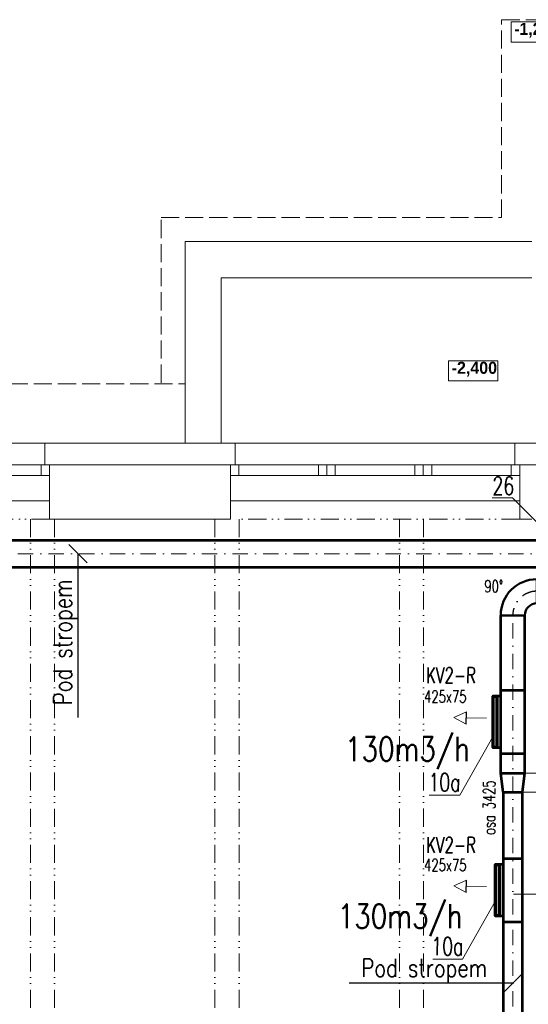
# Model space of a CAD drawing. Header units: millimetres. Extents: x -17045 to 252927, y -178787 to -18768.
# Tile 8 of 46: x -22 to 4196, y -161901 to -153737. Entities that reach past the tile are written whole.
import ezdxf
from ezdxf.enums import TextEntityAlignment as Align

# ---------------------------------------------------------------- set-up
doc = ezdxf.new("R2010")
doc.units = ezdxf.units.MM
doc.header["$LTSCALE"] = 10
for name, pattern in [('1.NP - SLEPY_nové$0$Carkovana 2x_1', [200, 150, -50]), ('1.NP - SLEPY_nové$0$JIS_09_15', [300, 150, -50, 0, -50, 0, -50]), ('DASHDOT', [25.4, 12.7, -6.35, 0, -6.35])]:
    doc.linetypes.add(name, pattern=pattern)
for name, color, linetype, lineweight in [('1.NP - SLEPY_nové$0$1.NP - NÁVRH', 9, 'Continuous', 9), ('1.NP - SLEPY_nové$0$1.NP - STÁVAJÍCÍ', 9, 'Continuous', 9), ('1.NP - SLEPY_nové$0$OKNA + IZOLANT', 9, 'Continuous', 9), ('1.NP - SLEPY_nové$0$ZPEVNĚNÉ PLOCHY - ČÁRKOVANĚ', 9, 'Continuous', 9), ('1_pismo', 4, 'Continuous', 25), ('Popis1', 3, 'Continuous', 30), ('TB_23_UT_2NP_DSP', 7, 'Continuous', 5), ('V-tvarovky', 1, 'Continuous', 70), ('VZT rozměry', 6, 'Continuous', 30), ('VZT text', 100, 'Continuous', 30), ('VZT_BLOKY', 10, 'Continuous', 53), ('VZT_DIMENZE', 120, 'Continuous', 20), ('VZT_OSA', 255, 'DASHDOT', 13), ('VZT_pozice 02', 30, 'Continuous', 20)]:
    doc.layers.add(name, color=color, linetype=linetype, lineweight=lineweight)
doc.layers.add('VZT značky', color=170, linetype='Continuous')
doc.styles.add('1.NP - SLEPY_nové$0$MtXpl_Arial_Narrow_1', font='ARIALNB.TTF')
doc.styles.get("Standard").update_dxf_attribs({"font": 'simplex.shx', "width": 0.8})

# ---------------------------------------------------------------- blocks, each defined once
blk = doc.blocks.new('1.NP - SLEPY_nové')
at = {"layer": '1.NP - SLEPY_nové$0$1.NP - NÁVRH', "color": 9, "linetype": 'Continuous', "lineweight": 9, "ltscale": 0.1}
for p, q in [((529.2, -43485.1), (122, -43485.1)), ((122, -43485.1), (122, -43651.7)), ((122, -43651.7), (529.2, -43651.7)), ((-2582.8, -45306.7), (292.2, -45306.7)), ((-2582.8, -46976.7), (-2582.8, -45306.7)), ((-2282.8, -46976.7), (-2282.8, -45606.7)), ((-2282.8, -45606.7), (292.2, -45606.7)), ((9.9, -46295.2), (-397.3, -46295.2)), ((-397.3, -46295.2), (-397.3, -46461.9)), ((9.9, -46461.9), (9.9, -46295.2)), ((-397.3, -46461.9), (9.9, -46461.9))]:
    blk.add_line(p, q, dxfattribs=at)
at = {"layer": '1.NP - SLEPY_nové$0$1.NP - STÁVAJÍCÍ', "color": 9, "linetype": 'Continuous', "lineweight": 9, "ltscale": 0.1}
for p, q in [((-3707.8, -47156.7), (-2207.8, -47156.7)), ((-3707.8, -47156.7), (-3707.8, -47606.7)), ((-2207.8, -47156.7), (-2207.8, -47606.7)), ((192.2, -47156.7), (542.2, -47156.7)), ((192.2, -47156.7), (192.2, -47606.7)), ((-3707.8, -47456.7), (-6107.8, -47456.7)), ((192.2, -47456.7), (-2207.8, -47456.7)), ((-3707.8, -47606.7), (-2207.8, -47606.7)), ((192.2, -47606.7), (292.2, -47606.7)), ((1421.2, -50716.7), (140.2, -50716.7))]:
    blk.add_line(p, q, dxfattribs=at)
at = {"layer": '1.NP - SLEPY_nové$0$1.NP - STÁVAJÍCÍ', "color": 9, "linetype": '1.NP - SLEPY_nové$0$JIS_09_15', "lineweight": 9, "ltscale": 0.1}
for p, q in [((-3707.8, -47606.7), (-6107.8, -47606.7)), ((-3865.3, -47606.7), (-3865.3, -53566.7)), ((-3665.3, -47606.7), (-3665.3, -53566.7)), ((-2335.3, -47606.7), (-2335.3, -52966.7)), ((192.2, -47606.7), (-2207.8, -47606.7)), ((-2135.3, -47606.7), (-2135.3, -52966.7)), ((-805.3, -47606.7), (-805.3, -52966.7)), ((-605.3, -47606.7), (-605.3, -52966.7))]:
    blk.add_line(p, q, dxfattribs=at)
at = {"layer": '1.NP - SLEPY_nové$0$OKNA + IZOLANT', "color": 9, "linetype": 'Continuous', "lineweight": 9, "ltscale": 0.1}
for p, q in [((-3747.8, -46976.7), (-6067.8, -46976.7)), ((-3747.8, -46976.7), (-2167.8, -46976.7)), ((-3747.8, -47156.7), (-3747.8, -46976.7)), ((152.2, -46976.7), (-2167.8, -46976.7)), ((-2167.8, -47156.7), (-2167.8, -46976.7)), ((152.2, -46976.7), (582.2, -46976.7)), ((152.2, -47156.7), (152.2, -46976.7)), ((-3707.8, -47156.7), (-6107.8, -47156.7)), ((-3777.8, -47246.7), (-3777.8, -47156.7)), ((-3707.8, -47156.7), (-3747.8, -47156.7)), ((192.2, -47156.7), (-2207.8, -47156.7)), ((-2207.8, -47156.7), (-2167.8, -47156.7)), ((-2137.8, -47246.7), (-2137.8, -47156.7)), ((-1477.8, -47246.7), (-1477.8, -47156.7)), ((-1407.8, -47246.7), (-1407.8, -47156.7)), ((-1337.8, -47246.7), (-1337.8, -47156.7)), ((-677.8, -47246.7), (-677.8, -47156.7)), ((-607.8, -47246.7), (-607.8, -47156.7)), ((-537.8, -47246.7), (-537.8, -47156.7)), ((122.2, -47246.7), (122.2, -47156.7)), ((192.2, -47156.7), (152.2, -47156.7)), ((-3707.8, -47246.7), (-6107.8, -47246.7)), ((192.2, -47246.7), (-2207.8, -47246.7))]:
    blk.add_line(p, q, dxfattribs=at)
at = {"layer": '1.NP - SLEPY_nové$0$ZPEVNĚNÉ PLOCHY - ČÁRKOVANĚ', "color": 9, "linetype": '1.NP - SLEPY_nové$0$Carkovana 2x_1', "lineweight": 9, "ltscale": 0.1}
for p, q in [((42.2, -43466.7), (5637.2, -43466.7)), ((42.2, -45106.7), (42.2, -43466.7)), ((-2782.8, -45106.7), (42.2, -45106.7)), ((-2782.8, -46476.7), (-2782.8, -45106.7)), ((-10837.8, -46486.7), (-2582.8, -46486.7))]:
    blk.add_line(p, q, dxfattribs=at)
at = {"layer": '1.NP - SLEPY_nové$0$1.NP - NÁVRH', "color": 9, "lineweight": 9, "ltscale": 0.1, "style": '1.NP - SLEPY_nové$0$MtXpl_Arial_Narrow_1'}
for s, width, p in [('-1,200', 1.14, (146.8, -43592.8)), ('-2,400', 1.16, (-372.6, -46402.9))]:
    blk.add_text(s, height=100, dxfattribs=dict(at, width=width)).set_placement(p)
blk = doc.blocks.new('*U147', base_point=(200, 0))
at = {"color": 0, "lineweight": 50}
for p, q in [((0, 300), (0, 100)), ((0, 300), (0, 300)), ((0, 100), (0, 100)), ((100, 0), (300, 0)), ((100, 0), (100, 0)), ((300, 0), (300, 0))]:
    blk.add_line(p, q, dxfattribs=at)
at = {"color": 2, "linetype": 'DASHDOT', "lineweight": 25}
for p, q in [((0, 200), (0, 200)), ((200, 0), (200, 0))]:
    blk.add_line(p, q, dxfattribs=at)
at = {"color": 0, "lineweight": 50}
for radius in [300, 100]:
    blk.add_arc((0, 0), radius, 0, 90, dxfattribs=at)
at = {"color": 2, "linetype": 'DASHDOT', "lineweight": 25}
blk.add_arc((0, 0), 200, 0, 90, dxfattribs=at)

msp = doc.modelspace()

# ---------------------------------------------------------------- linework, layer by layer
at = {"layer": '1_pismo'}
for points in [[(536.5, -158240.4), (385.5, -158089.4)], [(461, -158164.9), (461, -159522.8)], [(4067.6, -161725.5), (2709.8, -161725.5)], [(3992.2, -161801), (4143.1, -161650)]]:
    msp.add_lwpolyline(points, dxfattribs=at)
at = {"layer": 'TB_23_UT_2NP_DSP', "color": 40, "linetype": 'ByBlock', "lineweight": 70}
for points in [[(3935.3, -159770.9), (3905.3, -159770.9), (3905.3, -159345.9), (3935.3, -159345.9)], [(3955.3, -161166.6), (3925.3, -161166.6), (3925.3, -160741.6), (3955.3, -160741.6)]]:
    msp.add_lwpolyline(points, close=True, dxfattribs=at)
at = {"layer": 'VZT značky', "linetype": 'ByBlock', "lineweight": 13, "extrusion": (0, 0, -1)}
for p, q in [((3579.9, -159523.9), (3683, -159475.1)), ((3579.9, -159523.9), (3680.8, -159577)), ((3681.9, -159526.1), (3850.9, -159529.7)), ((3579.9, -160919.6), (3683, -160870.8)), ((3579.9, -160919.6), (3680.8, -160972.8)), ((3681.9, -160921.8), (3850.9, -160925.4))]:
    msp.add_line(p, q, dxfattribs=at)
at = {"layer": 'VZT značky', "extrusion": (0, 0, -1)}
for points in [[(-3680.8, -159577), (-3683, -159475.1)], [(-3680.8, -160972.8), (-3683, -160870.8)]]:
    msp.add_lwpolyline(points, dxfattribs=at)
at = {"layer": 'VZT_BLOKY'}
for points in [[(-3350.6, -158052.4), (4611.1, -158052.4)], [(-3350.6, -158277.4), (4611.1, -158277.4)], [(3967.6, -159983), (3967.6, -158675.8)], [(4167.6, -159983), (4167.6, -158675.8)], [(3967.6, -159770.9), (3967.6, -159345.9), (3935.3, -159345.9), (3935.3, -159770.9), (3967.6, -159770.9)], [(3967.6, -159295.9), (4167.6, -159295.9)], [(3967.6, -159820.9), (4167.6, -159820.9)], [(3967.6, -159983), (4167.6, -159983)], [(3987.6, -160143), (3967.6, -159983)], [(4147.6, -160143), (4167.6, -159983)], [(3987.6, -160143), (4147.6, -160143)], [(3987.6, -160143), (3987.6, -162680)], [(4147.6, -162680), (4147.6, -160143)], [(3987.6, -161166.6), (3987.6, -160741.6), (3955.3, -160741.6), (3955.3, -161166.6), (3987.6, -161166.6)], [(3987.6, -160691.6), (4147.6, -160691.6)], [(3987.6, -161216.6), (4147.6, -161216.6)]]:
    msp.add_lwpolyline(points, dxfattribs=at)
at = {"layer": 'VZT_DIMENZE'}
for points in [[(4483.8, -159983), (4167.6, -159983)], [(4463.8, -160143), (4147.6, -160143)]]:
    msp.add_lwpolyline(points, dxfattribs=at)
at = {"layer": 'VZT_OSA'}
for points in [[(-12995.6, -158164.9), (4865.3, -158164.9)], [(4067.6, -162680), (4067.6, -158675.8)]]:
    msp.add_lwpolyline(points, dxfattribs=at)
at = {"layer": 'VZT_pozice 02'}
for points in [[(4416.7, -158052.4), (4064.5, -157701.1), (3895.8, -157701.1)], [(3903.6, -159684), (3629.7, -160166.3), (3374.2, -160166.3)], [(3925.4, -161044), (3651.5, -161526.2), (3405.7, -161526.2)]]:
    msp.add_lwpolyline(points, dxfattribs=at)

# ---------------------------------------------------------------- block references
at = {"layer": 'V-tvarovky'}
for name, p, rotation in [('1.NP - SLEPY_nové', (3932.8, -110270.4), 0.0004583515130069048), ('*U147', (4267.6, -158475.8), 90)]:
    msp.add_blockref(name, p, dxfattribs=dict(at, rotation=rotation))

# ---------------------------------------------------------------- texts
at = {"layer": '1_pismo', "char_height": 150, "width": 2446.257, "attachment_point": 3}
for insert, rotation in [((259.5, -158377), 90.00001), ((3855.5, -161524), 0.00001)]:
    msp.add_mtext('Pod stropem', dxfattribs=dict(at, insert=insert, rotation=rotation))
at = {"layer": 'Popis1', "width": 0.8}
for p in [(3193.9, -159884.1), (3133.2, -161270.2)]:
    msp.add_text('130m3/h', height=200, rotation=0.02053, dxfattribs=at).set_placement(p, align=Align.CENTER)
at = {"layer": 'VZT rozměry', "width": 0.7}
for s, rotation, p in [('425x75', 359.86922, (3332.3, -159399.2)), ('osa 3425', 89.86922, (3921.1, -160496.5)), ('425x75', 359.86922, (3332.3, -160795.6))]:
    msp.add_text(s, height=100, rotation=rotation, dxfattribs=at).set_placement(p)
at = {"layer": 'VZT text', "width": 0.7}
for p in [(3349.1, -159237.1), (3349.1, -160644.3)]:
    msp.add_text('KV2-R', height=130, rotation=359.86922, dxfattribs=at).set_placement(p)
at = {"layer": 'VZT_DIMENZE', "width": 0.7}
msp.add_text('90°', height=100, rotation=359.86922, dxfattribs=at).set_placement((3831.8, -158484.7))
at = {"layer": 'VZT_pozice 02', "width": 0.7}
for s, rotation, p in [('26', 0.1317, (3899.6, -157677.3)), ('10a', 359.86922, (3368.4, -160134.6)), ('10a', 359.86922, (3392.3, -161494.6))]:
    msp.add_text(s, height=150, rotation=rotation, dxfattribs=at).set_placement(p)

doc.saveas('drawing.dxf')
